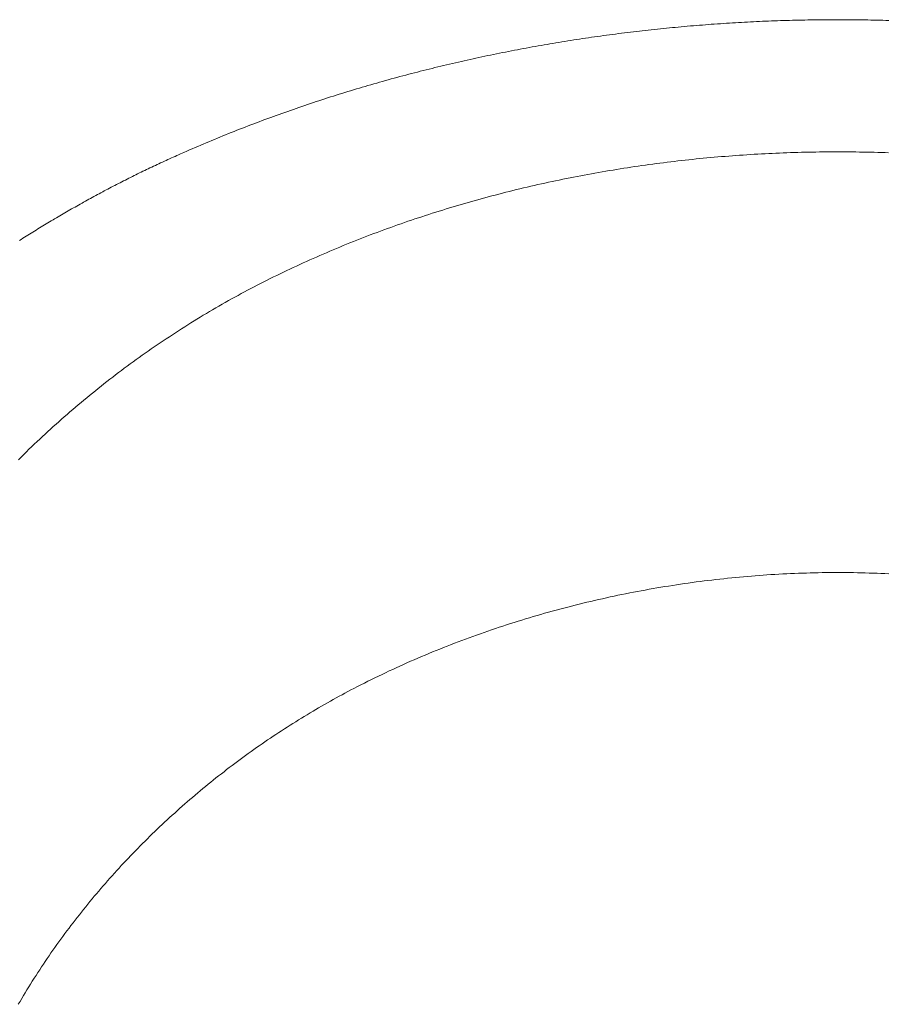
# Model space of a CAD drawing. Header units: millimetres. Extents: x -2274 to 12297, y -16157 to 26321.
# Tile 72 of 256: x -85.66 to -80.72, y -7051.62 to -7046.01. Entities that reach past the tile are written whole.
import ezdxf

# ---------------------------------------------------------------- set-up
doc = ezdxf.new("R2010")
doc.units = ezdxf.units.MM

msp = doc.modelspace()

# ---------------------------------------------------------------- linework, layer by layer
at = {"color": 253, "lineweight": 13}
for points in [[(-84.7243, -7046.7635, 0), (-84.7083, -7046.7566, 0), (-84.6923, -7046.7497, 0), (-84.6773, -7046.7429, 0), (-84.6613, -7046.7361, 0), (-84.6453, -7046.7293, 0), (-84.6293, -7046.7226, 0), (-84.6143, -7046.7158, 0), (-84.5983, -7046.7092, 0), (-84.5823, -7046.7025, 0), (-84.5663, -7046.6959, 0), (-84.5503, -7046.6893, 0), (-84.5343, -7046.6828, 0), (-84.5193, -7046.6763, 0), (-84.5033, -7046.6698, 0), (-84.4873, -7046.6634, 0), (-84.4713, -7046.6569, 0), (-84.4553, -7046.6506, 0), (-84.4393, -7046.6442, 0), (-84.4233, -7046.6379, 0), (-84.4073, -7046.6316, 0), (-84.3913, -7046.6254, 0), (-84.3753, -7046.6192, 0), (-84.3593, -7046.613, 0), (-84.3433, -7046.6068, 0), (-84.3273, -7046.6007, 0), (-84.3113, -7046.5947, 0), (-84.2953, -7046.5886, 0), (-84.2793, -7046.5826, 0), (-84.2633, -7046.5766, 0), (-84.2473, -7046.5707, 0), (-84.2303, -7046.5647, 0), (-84.2143, -7046.5589, 0), (-84.1983, -7046.553, 0), (-84.1823, -7046.5472, 0), (-84.1663, -7046.5414, 0), (-84.1503, -7046.5356, 0), (-84.1333, -7046.5299, 0), (-84.1173, -7046.5242, 0), (-84.1013, -7046.5186, 0), (-84.0853, -7046.513, 0), (-84.0693, -7046.5074, 0), (-84.0523, -7046.5018, 0), (-84.0363, -7046.4963, 0), (-84.0203, -7046.4908, 0), (-84.0043, -7046.4853, 0), (-83.9873, -7046.4799, 0), (-83.9713, -7046.4745, 0), (-83.9553, -7046.4691, 0), (-83.9383, -7046.4638, 0), (-83.9223, -7046.4585, 0), (-83.9063, -7046.4532, 0), (-83.8893, -7046.448, 0), (-83.8733, -7046.4428, 0), (-83.8573, -7046.4376, 0), (-83.8403, -7046.4325, 0), (-83.8243, -7046.4274, 0), (-83.8073, -7046.4223, 0), (-83.7913, -7046.4173, 0), (-83.7753, -7046.4123, 0), (-83.7583, -7046.4073, 0), (-83.7423, -7046.4023, 0), (-83.7253, -7046.3974, 0), (-83.7093, -7046.3925, 0), (-83.6923, -7046.3877, 0), (-83.6763, -7046.3829, 0), (-83.6593, -7046.3781, 0), (-83.6433, -7046.3733, 0), (-83.6263, -7046.3686, 0), (-83.6103, -7046.3639, 0), (-83.5933, -7046.3592, 0), (-83.5773, -7046.3546, 0), (-83.5603, -7046.35, 0), (-83.5443, -7046.3455, 0), (-83.5273, -7046.3409, 0), (-83.5113, -7046.3364, 0), (-83.4943, -7046.3319, 0), (-83.4773, -7046.3275, 0), (-83.4613, -7046.3231, 0), (-83.4443, -7046.3187, 0), (-83.4283, -7046.3144, 0), (-83.4113, -7046.3101, 0), (-83.3943, -7046.3058, 0), (-83.3783, -7046.3015, 0), (-83.3613, -7046.2973, 0), (-83.3453, -7046.2931, 0), (-83.3283, -7046.289, 0), (-83.3113, -7046.2849, 0), (-83.2953, -7046.2808, 0), (-83.2783, -7046.2767, 0), (-83.2613, -7046.2727, 0), (-83.2453, -7046.2687, 0), (-83.2283, -7046.2647, 0), (-83.2113, -7046.2608, 0), (-83.1943, -7046.2569, 0), (-83.1783, -7046.253, 0), (-83.1613, -7046.2492, 0), (-83.1443, -7046.2453, 0), (-83.1283, -7046.2416, 0), (-83.1113, -7046.2378, 0), (-83.0943, -7046.2341, 0), (-83.0773, -7046.2304, 0), (-83.0613, -7046.2267, 0), (-83.0443, -7046.2231, 0), (-83.0273, -7046.2195, 0), (-83.0103, -7046.216, 0), (-82.9933, -7046.2124, 0), (-82.9773, -7046.2089, 0), (-82.9603, -7046.2055, 0), (-82.9433, -7046.202, 0), (-82.9263, -7046.1986, 0), (-82.9093, -7046.1952, 0), (-82.8933, -7046.1919, 0), (-82.8763, -7046.1886, 0), (-82.8593, -7046.1853, 0), (-82.8423, -7046.182, 0), (-82.8253, -7046.1788, 0), (-82.8083, -7046.1756, 0), (-82.7913, -7046.1724, 0), (-82.7753, -7046.1693, 0), (-82.7583, -7046.1662, 0), (-82.7413, -7046.1631, 0), (-82.7243, -7046.1601, 0), (-82.7073, -7046.1571, 0), (-82.6903, -7046.1541, 0), (-82.6733, -7046.1511, 0), (-82.6563, -7046.1482, 0), (-82.6393, -7046.1453, 0), (-82.6233, -7046.1425, 0), (-82.6063, -7046.1396, 0), (-82.5893, -7046.1368, 0), (-82.5723, -7046.1341, 0), (-82.5553, -7046.1313, 0), (-82.5383, -7046.1286, 0), (-82.5213, -7046.1259, 0), (-82.5043, -7046.1233, 0), (-82.4873, -7046.1207, 0), (-82.4703, -7046.1181, 0), (-82.4533, -7046.1155, 0), (-82.4363, -7046.113, 0), (-82.4193, -7046.1105, 0), (-82.4023, -7046.1081, 0), (-82.3853, -7046.1056, 0), (-82.3683, -7046.1032, 0), (-82.3513, -7046.1008, 0), (-82.3343, -7046.0985, 0), (-82.3173, -7046.0962, 0), (-82.3003, -7046.0939, 0), (-82.2833, -7046.0917, 0), (-82.2663, -7046.0894, 0), (-82.2493, -7046.0872, 0), (-82.2323, -7046.0851, 0), (-82.2153, -7046.0829, 0), (-82.1983, -7046.0808, 0), (-82.1813, -7046.0788, 0), (-82.1643, -7046.0767, 0), (-82.1473, -7046.0747, 0), (-82.1303, -7046.0727, 0), (-82.1133, -7046.0708, 0), (-82.0963, -7046.0688, 0), (-82.0793, -7046.067, 0), (-82.0623, -7046.0651, 0), (-82.0453, -7046.0633, 0), (-82.0273, -7046.0615, 0), (-82.0103, -7046.0597, 0), (-81.9933, -7046.0579, 0), (-81.9763, -7046.0562, 0), (-81.9593, -7046.0545, 0), (-81.9423, -7046.0529, 0), (-81.9253, -7046.0513, 0), (-81.9083, -7046.0497, 0), (-81.8913, -7046.0481, 0), (-81.8743, -7046.0466, 0), (-81.8573, -7046.0451, 0), (-81.8393, -7046.0436, 0), (-81.8223, -7046.0421, 0), (-81.8053, -7046.0407, 0), (-81.7883, -7046.0393, 0), (-81.7713, -7046.038, 0), (-81.7543, -7046.0367, 0), (-81.7373, -7046.0354, 0), (-81.7203, -7046.0341, 0), (-81.7033, -7046.0329, 0), (-81.6853, -7046.0316, 0), (-81.6683, -7046.0305, 0), (-81.6513, -7046.0293, 0), (-81.6343, -7046.0282, 0), (-81.6173, -7046.0271, 0), (-81.6003, -7046.0261, 0), (-81.5833, -7046.025, 0), (-81.5663, -7046.024, 0), (-81.5483, -7046.0231, 0), (-81.5313, -7046.0221, 0), (-81.5143, -7046.0212, 0), (-81.4973, -7046.0203, 0), (-81.4803, -7046.0195, 0), (-81.4633, -7046.0187, 0), (-81.4463, -7046.0179, 0), (-81.4283, -7046.0171, 0), (-81.4113, -7046.0164, 0), (-81.3943, -7046.0157, 0), (-81.3773, -7046.015, 0), (-81.3603, -7046.0144, 0), (-81.3433, -7046.0138, 0), (-81.3263, -7046.0132, 0), (-81.3083, -7046.0126, 0), (-81.2913, -7046.0121, 0), (-81.2743, -7046.0116, 0), (-81.2573, -7046.0112, 0), (-81.2403, -7046.0107, 0), (-81.2233, -7046.0103, 0), (-81.2063, -7046.0099, 0), (-81.1883, -7046.0096, 0), (-81.1713, -7046.0093, 0), (-81.1543, -7046.009, 0), (-81.1373, -7046.0088, 0), (-81.1203, -7046.0085, 0), (-81.1033, -7046.0083, 0), (-81.0853, -7046.0082, 0), (-81.0683, -7046.008, 0), (-81.0513, -7046.0079, 0), (-81.0343, -7046.0079, 0), (-81.0173, -7046.0078, 0), (-81.0003, -7046.0078, 0)], [(-80.7083, -7046.0121, 0), (-80.7253, -7046.0116, 0), (-80.7423, -7046.0112, 0), (-80.7593, -7046.0107, 0), (-80.7773, -7046.0103, 0), (-80.7943, -7046.0099, 0), (-80.8113, -7046.0096, 0), (-80.8283, -7046.0093, 0), (-80.8453, -7046.009, 0), (-80.8623, -7046.0088, 0), (-80.8803, -7046.0085, 0), (-80.8973, -7046.0083, 0), (-80.9143, -7046.0082, 0), (-80.9313, -7046.008, 0), (-80.9483, -7046.0079, 0), (-80.9653, -7046.0079, 0), (-80.9823, -7046.0078, 0), (-81.0003, -7046.0078, 0)], [(-85.6613, -7047.265, 0), (-85.6523, -7047.259, 0), (-85.6423, -7047.253, 0), (-85.6333, -7047.247, 0), (-85.6233, -7047.2411, 0), (-85.6143, -7047.2351, 0), (-85.6043, -7047.2292, 0), (-85.5953, -7047.2233, 0), (-85.5853, -7047.2174, 0), (-85.5763, -7047.2115, 0), (-85.5663, -7047.2057, 0), (-85.5573, -7047.1998, 0), (-85.5473, -7047.194, 0), (-85.5383, -7047.1882, 0), (-85.5283, -7047.1823, 0), (-85.5183, -7047.1765, 0), (-85.5093, -7047.1708, 0), (-85.4993, -7047.165, 0), (-85.4903, -7047.1593, 0), (-85.4803, -7047.1535, 0), (-85.4703, -7047.1478, 0), (-85.4613, -7047.1421, 0), (-85.4513, -7047.1364, 0), (-85.4413, -7047.1307, 0), (-85.4323, -7047.125, 0), (-85.4223, -7047.1194, 0), (-85.4123, -7047.1137, 0), (-85.4033, -7047.1081, 0), (-85.3933, -7047.1025, 0), (-85.3833, -7047.0969, 0), (-85.3743, -7047.0913, 0), (-85.3643, -7047.0858, 0), (-85.3543, -7047.0802, 0), (-85.3443, -7047.0747, 0), (-85.3353, -7047.0692, 0), (-85.3253, -7047.0637, 0), (-85.3153, -7047.0582, 0), (-85.3053, -7047.0527, 0), (-85.2963, -7047.0472, 0), (-85.2863, -7047.0418, 0), (-85.2763, -7047.0363, 0), (-85.2663, -7047.0309, 0), (-85.2563, -7047.0255, 0), (-85.2473, -7047.0201, 0), (-85.2373, -7047.0148, 0), (-85.2273, -7047.0094, 0), (-85.2173, -7047.0041, 0), (-85.2073, -7046.9988, 0), (-85.1973, -7046.9934, 0), (-85.1873, -7046.9882, 0), (-85.1783, -7046.9829, 0), (-85.1683, -7046.9776, 0), (-85.1583, -7046.9724, 0), (-85.1483, -7046.9672, 0), (-85.1383, -7046.962, 0), (-85.1283, -7046.9568, 0), (-85.1183, -7046.9516, 0), (-85.1083, -7046.9464, 0), (-85.0983, -7046.9413, 0), (-85.0883, -7046.9362, 0), (-85.0783, -7046.9311, 0), (-85.0683, -7046.926, 0), (-85.0583, -7046.9209, 0), (-85.0483, -7046.9158, 0), (-85.0383, -7046.9108, 0), (-85.0283, -7046.9058, 0), (-85.0183, -7046.9008, 0), (-85.0083, -7046.8958, 0), (-84.9983, -7046.8908, 0), (-84.9883, -7046.8859, 0), (-84.9783, -7046.8809, 0), (-84.9683, -7046.876, 0), (-84.9583, -7046.8711, 0), (-84.9483, -7046.8662, 0), (-84.9383, -7046.8614, 0), (-84.9283, -7046.8565, 0), (-84.9183, -7046.8517, 0), (-84.9073, -7046.8469, 0), (-84.8973, -7046.8421, 0), (-84.8873, -7046.8373, 0), (-84.8773, -7046.8326, 0), (-84.8673, -7046.8278, 0), (-84.8573, -7046.8231, 0), (-84.8473, -7046.8184, 0), (-84.8363, -7046.8137, 0), (-84.8263, -7046.8091, 0), (-84.8163, -7046.8044, 0), (-84.8063, -7046.7998, 0), (-84.7963, -7046.7952, 0), (-84.7853, -7046.7906, 0), (-84.7753, -7046.7861, 0), (-84.7653, -7046.7815, 0), (-84.7553, -7046.777, 0), (-84.7443, -7046.7725, 0), (-84.7343, -7046.768, 0), (-84.7243, -7046.7635, 0)], [(-84.1953, -7047.464, 0), (-84.1773, -7047.4549, 0), (-84.1583, -7047.446, 0), (-84.1393, -7047.4371, 0), (-84.1213, -7047.4282, 0), (-84.1023, -7047.4194, 0), (-84.0833, -7047.4107, 0), (-84.0643, -7047.402, 0), (-84.0453, -7047.3934, 0), (-84.0273, -7047.3848, 0), (-84.0083, -7047.3763, 0), (-83.9893, -7047.3679, 0), (-83.9703, -7047.3595, 0), (-83.9513, -7047.3512, 0), (-83.9323, -7047.343, 0), (-83.9133, -7047.3348, 0), (-83.8943, -7047.3266, 0), (-83.8753, -7047.3186, 0), (-83.8553, -7047.3106, 0), (-83.8363, -7047.3026, 0), (-83.8173, -7047.2947, 0), (-83.7983, -7047.2869, 0), (-83.7793, -7047.2791, 0), (-83.7593, -7047.2714, 0), (-83.7403, -7047.2638, 0), (-83.7213, -7047.2562, 0), (-83.7013, -7047.2486, 0), (-83.6823, -7047.2412, 0), (-83.6633, -7047.2337, 0), (-83.6433, -7047.2264, 0), (-83.6243, -7047.2191, 0), (-83.6043, -7047.2119, 0), (-83.5853, -7047.2047, 0), (-83.5653, -7047.1976, 0), (-83.5463, -7047.1905, 0), (-83.5263, -7047.1835, 0), (-83.5073, -7047.1766, 0), (-83.4873, -7047.1697, 0), (-83.4683, -7047.1629, 0), (-83.4483, -7047.1562, 0), (-83.4283, -7047.1495, 0), (-83.4093, -7047.1428, 0), (-83.3893, -7047.1362, 0), (-83.3693, -7047.1297, 0), (-83.3493, -7047.1233, 0), (-83.3303, -7047.1169, 0), (-83.3103, -7047.1105, 0), (-83.2903, -7047.1042, 0), (-83.2703, -7047.098, 0), (-83.2503, -7047.0918, 0), (-83.2313, -7047.0857, 0), (-83.2113, -7047.0797, 0), (-83.1913, -7047.0737, 0), (-83.1713, -7047.0677, 0), (-83.1513, -7047.0619, 0), (-83.1313, -7047.0561, 0), (-83.1113, -7047.0503, 0), (-83.0913, -7047.0446, 0), (-83.0713, -7047.039, 0), (-83.0513, -7047.0334, 0), (-83.0313, -7047.0278, 0), (-83.0113, -7047.0224, 0), (-82.9913, -7047.017, 0), (-82.9713, -7047.0116, 0), (-82.9513, -7047.0063, 0), (-82.9313, -7047.0011, 0), (-82.9103, -7046.9959, 0), (-82.8903, -7046.9908, 0), (-82.8703, -7046.9857, 0), (-82.8503, -7046.9807, 0), (-82.8303, -7046.9758, 0), (-82.8103, -7046.9709, 0), (-82.7893, -7046.9661, 0), (-82.7693, -7046.9613, 0), (-82.7493, -7046.9566, 0), (-82.7293, -7046.9519, 0), (-82.7083, -7046.9473, 0), (-82.6883, -7046.9428, 0), (-82.6683, -7046.9383, 0), (-82.6473, -7046.9339, 0), (-82.6273, -7046.9295, 0), (-82.6073, -7046.9252, 0), (-82.5873, -7046.921, 0), (-82.5663, -7046.9168, 0), (-82.5463, -7046.9126, 0), (-82.5253, -7046.9085, 0), (-82.5053, -7046.9045, 0), (-82.4853, -7046.9005, 0), (-82.4643, -7046.8966, 0), (-82.4443, -7046.8928, 0), (-82.4233, -7046.889, 0), (-82.4033, -7046.8852, 0), (-82.3833, -7046.8816, 0), (-82.3623, -7046.8779, 0), (-82.3423, -7046.8744, 0), (-82.3213, -7046.8708, 0), (-82.3013, -7046.8674, 0), (-82.2803, -7046.864, 0), (-82.2603, -7046.8606, 0), (-82.2393, -7046.8573, 0), (-82.2193, -7046.8541, 0), (-82.1983, -7046.8509, 0), (-82.1783, -7046.8478, 0), (-82.1573, -7046.8447, 0), (-82.1373, -7046.8417, 0), (-82.1163, -7046.8388, 0), (-82.0953, -7046.8359, 0), (-82.0753, -7046.833, 0), (-82.0543, -7046.8302, 0), (-82.0343, -7046.8275, 0), (-82.0133, -7046.8248, 0), (-81.9933, -7046.8222, 0), (-81.9723, -7046.8196, 0), (-81.9513, -7046.8171, 0), (-81.9313, -7046.8147, 0), (-81.9103, -7046.8123, 0), (-81.8903, -7046.8099, 0), (-81.8693, -7046.8077, 0), (-81.8483, -7046.8054, 0), (-81.8283, -7046.8032, 0), (-81.8073, -7046.8011, 0), (-81.7863, -7046.799, 0), (-81.7663, -7046.797, 0), (-81.7453, -7046.7951, 0), (-81.7243, -7046.7932, 0), (-81.7043, -7046.7913, 0), (-81.6833, -7046.7895, 0), (-81.6623, -7046.7878, 0), (-81.6423, -7046.7861, 0), (-81.6213, -7046.7845, 0), (-81.6003, -7046.7829, 0), (-81.5803, -7046.7814, 0), (-81.5593, -7046.7799, 0), (-81.5383, -7046.7785, 0), (-81.5173, -7046.7771, 0), (-81.4973, -7046.7758, 0), (-81.4763, -7046.7746, 0), (-81.4553, -7046.7734, 0), (-81.4353, -7046.7722, 0), (-81.4143, -7046.7711, 0), (-81.3933, -7046.7701, 0), (-81.3733, -7046.7691, 0), (-81.3523, -7046.7682, 0), (-81.3313, -7046.7673, 0), (-81.3103, -7046.7665, 0), (-81.2903, -7046.7657, 0), (-81.2693, -7046.765, 0), (-81.2483, -7046.7643, 0), (-81.2283, -7046.7637, 0), (-81.2073, -7046.7632, 0), (-81.1863, -7046.7627, 0), (-81.1653, -7046.7622, 0), (-81.1453, -7046.7618, 0), (-81.1243, -7046.7615, 0), (-81.1033, -7046.7612, 0), (-81.0833, -7046.761, 0), (-81.0623, -7046.7608, 0), (-81.0413, -7046.7606, 0), (-81.0203, -7046.7606, 0), (-81.0003, -7046.7605, 0)], [(-80.7103, -7046.7657, 0), (-80.7303, -7046.765, 0), (-80.7513, -7046.7643, 0), (-80.7723, -7046.7637, 0), (-80.7923, -7046.7632, 0), (-80.8133, -7046.7627, 0), (-80.8343, -7046.7622, 0), (-80.8553, -7046.7618, 0), (-80.8753, -7046.7615, 0), (-80.8963, -7046.7612, 0), (-80.9173, -7046.761, 0), (-80.9383, -7046.7608, 0), (-80.9583, -7046.7606, 0), (-80.9793, -7046.7606, 0), (-81.0003, -7046.7605, 0)], [(-84.1953, -7047.464, 0), (-84.2143, -7047.4731, 0), (-84.2333, -7047.4823, 0), (-84.2513, -7047.4916, 0), (-84.2703, -7047.5009, 0), (-84.2883, -7047.5103, 0), (-84.3073, -7047.5197, 0), (-84.3253, -7047.5293, 0), (-84.3433, -7047.5389, 0), (-84.3623, -7047.5486, 0), (-84.3803, -7047.5583, 0), (-84.3983, -7047.5681, 0), (-84.4163, -7047.578, 0), (-84.4353, -7047.588, 0), (-84.4533, -7047.598, 0), (-84.4713, -7047.6081, 0), (-84.4893, -7047.6183, 0), (-84.5073, -7047.6285, 0), (-84.5253, -7047.6388, 0), (-84.5433, -7047.6492, 0), (-84.5613, -7047.6597, 0), (-84.5793, -7047.6702, 0), (-84.5963, -7047.6808, 0), (-84.6143, -7047.6914, 0), (-84.6323, -7047.7022, 0), (-84.6503, -7047.713, 0), (-84.6673, -7047.7238, 0), (-84.6853, -7047.7348, 0), (-84.7033, -7047.7458, 0), (-84.7203, -7047.7568, 0), (-84.7383, -7047.768, 0), (-84.7553, -7047.7792, 0), (-84.7733, -7047.7905, 0), (-84.7903, -7047.8018, 0), (-84.8073, -7047.8133, 0), (-84.8253, -7047.8248, 0), (-84.8423, -7047.8363, 0), (-84.8593, -7047.8479, 0), (-84.8773, -7047.8596, 0), (-84.8943, -7047.8714, 0), (-84.9113, -7047.8832, 0), (-84.9283, -7047.8951, 0), (-84.9453, -7047.9071, 0), (-84.9623, -7047.9192, 0), (-84.9793, -7047.9313, 0), (-84.9963, -7047.9435, 0), (-85.0133, -7047.9557, 0), (-85.0303, -7047.968, 0), (-85.0473, -7047.9804, 0), (-85.0643, -7047.9929, 0), (-85.0803, -7048.0054, 0), (-85.0973, -7048.018, 0), (-85.1143, -7048.0306, 0), (-85.1303, -7048.0433, 0), (-85.1473, -7048.0561, 0), (-85.1633, -7048.069, 0), (-85.1803, -7048.0819, 0), (-85.1963, -7048.0949, 0), (-85.2133, -7048.1079, 0), (-85.2293, -7048.121, 0), (-85.2453, -7048.1342, 0), (-85.2623, -7048.1475, 0), (-85.2783, -7048.1608, 0), (-85.2943, -7048.1741, 0), (-85.3103, -7048.1876, 0), (-85.3263, -7048.2011, 0), (-85.3423, -7048.2146, 0), (-85.3583, -7048.2283, 0), (-85.3743, -7048.242, 0), (-85.3903, -7048.2557, 0), (-85.4063, -7048.2695, 0), (-85.4223, -7048.2834, 0), (-85.4373, -7048.2974, 0), (-85.4533, -7048.3114, 0), (-85.4693, -7048.3254, 0), (-85.4843, -7048.3396, 0), (-85.5003, -7048.3537, 0), (-85.5153, -7048.368, 0), (-85.5313, -7048.3823, 0), (-85.5463, -7048.3967, 0), (-85.5613, -7048.4111, 0), (-85.5773, -7048.4256, 0), (-85.5923, -7048.4402, 0), (-85.6073, -7048.4548, 0), (-85.6223, -7048.4694, 0), (-85.6373, -7048.4842, 0), (-85.6523, -7048.499, 0), (-85.6673, -7048.5138, 0)], [(-81.0003, -7049.1567, 0), (-81.0223, -7049.1567, 0), (-81.0443, -7049.1568, 0), (-81.0673, -7049.157, 0), (-81.0893, -7049.1573, 0), (-81.1113, -7049.1577, 0), (-81.1343, -7049.1582, 0), (-81.1563, -7049.1587, 0), (-81.1783, -7049.1593, 0), (-81.2013, -7049.16, 0), (-81.2233, -7049.1608, 0), (-81.2463, -7049.1617, 0), (-81.2683, -7049.1627, 0), (-81.2903, -7049.1637, 0), (-81.3133, -7049.1648, 0), (-81.3353, -7049.166, 0), (-81.3583, -7049.1673, 0), (-81.3803, -7049.1687, 0), (-81.4033, -7049.1702, 0), (-81.4253, -7049.1717, 0), (-81.4473, -7049.1733, 0), (-81.4703, -7049.175, 0), (-81.4923, -7049.1768, 0), (-81.5153, -7049.1787, 0), (-81.5373, -7049.1806, 0), (-81.5603, -7049.1827, 0), (-81.5823, -7049.1848, 0), (-81.6043, -7049.187, 0), (-81.6273, -7049.1892, 0), (-81.6493, -7049.1916, 0), (-81.6723, -7049.1941, 0), (-81.6943, -7049.1966, 0), (-81.7173, -7049.1992, 0), (-81.7393, -7049.2019, 0), (-81.7613, -7049.2047, 0), (-81.7843, -7049.2075, 0), (-81.8063, -7049.2105, 0), (-81.8293, -7049.2135, 0), (-81.8513, -7049.2166, 0), (-81.8733, -7049.2198, 0), (-81.8963, -7049.223, 0), (-81.9183, -7049.2264, 0), (-81.9403, -7049.2298, 0), (-81.9633, -7049.2333, 0), (-81.9853, -7049.2369, 0), (-82.0073, -7049.2406, 0), (-82.0303, -7049.2443, 0), (-82.0523, -7049.2482, 0), (-82.0743, -7049.2521, 0), (-82.0963, -7049.2561, 0), (-82.1193, -7049.2602, 0), (-82.1413, -7049.2644, 0), (-82.1633, -7049.2686, 0), (-82.1853, -7049.2729, 0), (-82.2083, -7049.2773, 0), (-82.2303, -7049.2818, 0), (-82.2523, -7049.2864, 0), (-82.2743, -7049.2911, 0), (-82.2963, -7049.2958, 0), (-82.3183, -7049.3006, 0), (-82.3403, -7049.3055, 0), (-82.3633, -7049.3105, 0), (-82.3853, -7049.3155, 0), (-82.4073, -7049.3207, 0), (-82.4293, -7049.3259, 0), (-82.4513, -7049.3312, 0), (-82.4733, -7049.3366, 0), (-82.4953, -7049.3421, 0), (-82.5173, -7049.3476, 0), (-82.5383, -7049.3532, 0), (-82.5603, -7049.3589, 0), (-82.5823, -7049.3647, 0), (-82.6043, -7049.3706, 0), (-82.6263, -7049.3765, 0), (-82.6483, -7049.3826, 0), (-82.6703, -7049.3887, 0), (-82.6913, -7049.3949, 0), (-82.7133, -7049.4011, 0), (-82.7353, -7049.4075, 0), (-82.7563, -7049.4139, 0), (-82.7783, -7049.4204, 0), (-82.8003, -7049.427, 0), (-82.8213, -7049.4337, 0), (-82.8433, -7049.4404, 0), (-82.8643, -7049.4473, 0), (-82.8863, -7049.4542, 0), (-82.9073, -7049.4612, 0), (-82.9293, -7049.4682, 0), (-82.9503, -7049.4754, 0), (-82.9723, -7049.4826, 0), (-82.9933, -7049.4899, 0), (-83.0143, -7049.4973, 0), (-83.0353, -7049.5048, 0), (-83.0573, -7049.5124, 0), (-83.0783, -7049.52, 0), (-83.0993, -7049.5277, 0), (-83.1203, -7049.5355, 0), (-83.1413, -7049.5434, 0), (-83.1623, -7049.5513, 0), (-83.1833, -7049.5593, 0), (-83.2053, -7049.5675, 0), (-83.2253, -7049.5756, 0), (-83.2463, -7049.5839, 0), (-83.2673, -7049.5923, 0), (-83.2883, -7049.6007, 0), (-83.3093, -7049.6092, 0), (-83.3303, -7049.6178, 0), (-83.3503, -7049.6264, 0), (-83.3713, -7049.6352, 0), (-83.3923, -7049.644, 0), (-83.4123, -7049.6529, 0), (-83.4333, -7049.6619, 0), (-83.4543, -7049.671, 0), (-83.4743, -7049.6801, 0), (-83.4943, -7049.6893, 0), (-83.5153, -7049.6986, 0), (-83.5353, -7049.708, 0), (-83.5553, -7049.7174, 0), (-83.5763, -7049.727, 0), (-83.5963, -7049.7366, 0), (-83.6163, -7049.7463, 0), (-83.6363, -7049.7561, 0), (-83.6563, -7049.7659, 0), (-83.6763, -7049.7758, 0), (-83.6963, -7049.7858, 0), (-83.7163, -7049.7959, 0), (-83.7363, -7049.8061, 0), (-83.7563, -7049.8163, 0)], [(-81.0003, -7049.1567, 0), (-80.9773, -7049.1567, 0), (-80.9553, -7049.1568, 0), (-80.9333, -7049.157, 0), (-80.9103, -7049.1573, 0), (-80.8883, -7049.1577, 0), (-80.8663, -7049.1582, 0), (-80.8433, -7049.1587, 0), (-80.8213, -7049.1593, 0), (-80.7983, -7049.16, 0), (-80.7763, -7049.1608, 0), (-80.7543, -7049.1617, 0), (-80.7313, -7049.1627, 0), (-80.7093, -7049.1637, 0)], [(-83.7563, -7049.8163, 0), (-83.7733, -7049.8252, 0), (-83.7903, -7049.8342, 0), (-83.8073, -7049.8432, 0), (-83.8233, -7049.8523, 0), (-83.8403, -7049.8615, 0), (-83.8573, -7049.8707, 0), (-83.8743, -7049.8799, 0), (-83.8903, -7049.8893, 0), (-83.9073, -7049.8987, 0), (-83.9233, -7049.9081, 0), (-83.9403, -7049.9177, 0), (-83.9573, -7049.9272, 0), (-83.9733, -7049.9369, 0), (-83.9893, -7049.9466, 0), (-84.0063, -7049.9563, 0), (-84.0223, -7049.9662, 0), (-84.0393, -7049.9761, 0), (-84.0553, -7049.986, 0), (-84.0713, -7049.996, 0), (-84.0873, -7050.0061, 0), (-84.1043, -7050.0163, 0), (-84.1203, -7050.0265, 0), (-84.1363, -7050.0368, 0), (-84.1523, -7050.0471, 0), (-84.1683, -7050.0575, 0), (-84.1843, -7050.0679, 0), (-84.2003, -7050.0785, 0), (-84.2163, -7050.0891, 0), (-84.2323, -7050.0997, 0), (-84.2483, -7050.1104, 0), (-84.2633, -7050.1212, 0), (-84.2793, -7050.1321, 0), (-84.2953, -7050.143, 0), (-84.3113, -7050.154, 0), (-84.3263, -7050.165, 0), (-84.3423, -7050.1761, 0), (-84.3583, -7050.1873, 0), (-84.3733, -7050.1985, 0), (-84.3893, -7050.2098, 0), (-84.4043, -7050.2212, 0), (-84.4203, -7050.2326, 0), (-84.4353, -7050.2441, 0), (-84.4503, -7050.2557, 0), (-84.4663, -7050.2673, 0), (-84.4813, -7050.279, 0), (-84.4963, -7050.2908, 0), (-84.5113, -7050.3026, 0), (-84.5273, -7050.3145, 0), (-84.5423, -7050.3265, 0), (-84.5573, -7050.3385, 0), (-84.5723, -7050.3506, 0), (-84.5873, -7050.3628, 0), (-84.6023, -7050.375, 0), (-84.6173, -7050.3872, 0), (-84.6313, -7050.3996, 0), (-84.6463, -7050.412, 0), (-84.6613, -7050.4244, 0), (-84.6763, -7050.437, 0), (-84.6903, -7050.4496, 0), (-84.7053, -7050.4622, 0), (-84.7203, -7050.4749, 0), (-84.7343, -7050.4877, 0), (-84.7493, -7050.5005, 0), (-84.7633, -7050.5134, 0), (-84.7773, -7050.5264, 0), (-84.7923, -7050.5394, 0), (-84.8063, -7050.5524, 0), (-84.8203, -7050.5656, 0), (-84.8353, -7050.5788, 0), (-84.8493, -7050.592, 0), (-84.8633, -7050.6053, 0), (-84.8773, -7050.6187, 0), (-84.8913, -7050.6321, 0), (-84.9053, -7050.6456, 0), (-84.9193, -7050.6591, 0), (-84.9323, -7050.6727, 0), (-84.9463, -7050.6864, 0), (-84.9603, -7050.7001, 0), (-84.9743, -7050.7138, 0), (-84.9873, -7050.7277, 0), (-85.0013, -7050.7415, 0), (-85.0143, -7050.7555, 0), (-85.0283, -7050.7695, 0), (-85.0413, -7050.7835, 0), (-85.0543, -7050.7976, 0), (-85.0683, -7050.8117, 0), (-85.0813, -7050.826, 0), (-85.0943, -7050.8402, 0), (-85.1073, -7050.8545, 0), (-85.1203, -7050.8689, 0), (-85.1333, -7050.8833, 0), (-85.1463, -7050.8978, 0), (-85.1593, -7050.9123, 0), (-85.1723, -7050.9269, 0), (-85.1843, -7050.9415, 0), (-85.1973, -7050.9562, 0), (-85.2103, -7050.9709, 0), (-85.2223, -7050.9857, 0), (-85.2353, -7051.0005, 0), (-85.2473, -7051.0154, 0), (-85.2603, -7051.0304, 0), (-85.2723, -7051.0453, 0), (-85.2843, -7051.0604, 0), (-85.2963, -7051.0755, 0), (-85.3083, -7051.0906, 0), (-85.3203, -7051.1058, 0), (-85.3323, -7051.121, 0), (-85.3443, -7051.1363, 0), (-85.3563, -7051.1516, 0), (-85.3683, -7051.167, 0), (-85.3793, -7051.1824, 0), (-85.3913, -7051.1979, 0), (-85.4033, -7051.2134, 0), (-85.4143, -7051.229, 0), (-85.4263, -7051.2446, 0), (-85.4373, -7051.2603, 0), (-85.4483, -7051.276, 0), (-85.4593, -7051.2917, 0), (-85.4713, -7051.3075, 0), (-85.4823, -7051.3233, 0), (-85.4933, -7051.3392, 0), (-85.5033, -7051.3552, 0), (-85.5143, -7051.3711, 0), (-85.5253, -7051.3872, 0), (-85.5363, -7051.4032, 0), (-85.5463, -7051.4193, 0), (-85.5573, -7051.4355, 0), (-85.5673, -7051.4517, 0), (-85.5783, -7051.4679, 0), (-85.5883, -7051.4842, 0), (-85.5983, -7051.5005, 0), (-85.6083, -7051.5169, 0), (-85.6193, -7051.5333, 0), (-85.6293, -7051.5497, 0), (-85.6383, -7051.5662, 0), (-85.6483, -7051.5828, 0), (-85.6583, -7051.5993, 0), (-85.6683, -7051.6159, 0)]]:
    msp.add_polyline3d(points, dxfattribs=at)

doc.saveas('drawing.dxf')
